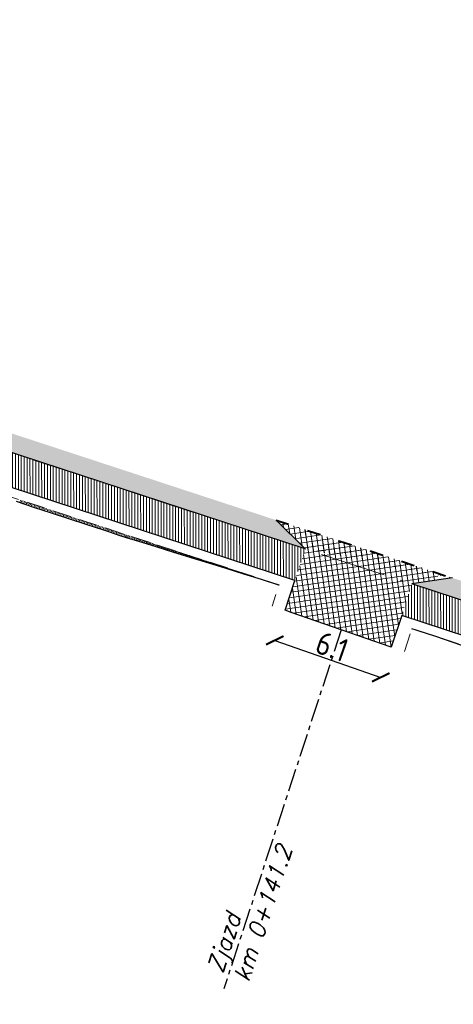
# Model space of a CAD drawing. Header units: metres. Extents: x 8431043 to 8456388, y 5766167 to 5771876.
# Tile 26 of 31: x 8434337 to 8434361, y 5770192 to 5770245. Entities that reach past the tile are written whole.
import ezdxf

# ---------------------------------------------------------------- set-up
doc = ezdxf.new("R2010")
doc.units = ezdxf.units.M
for name, pattern in [('4011', [6, 4, -2]), ('ACAD_ISO03W100', [30, 12, -18]), ('ACAD_ISO10W100', [18, 12, -3, 0, -3]), ('CENTER', [2, 1.25, -0.25, 0.25, -0.25]), ('CIĄGŁA', [0])]:
    doc.linetypes.add(name, pattern=pattern)
for name, color, linetype in [('C-DROGI-SYTUACJA', 7, 'Continuous'), ('C-DROGI-SYTUACJA-ETYKIETY', 1, 'Continuous'), ('DRO_Podzespół', 7, 'Continuous'), ('S-5_opis_Zjazd_ist_L', 7, 'Continuous')]:
    doc.layers.add(name, color=color, linetype=linetype)
for name, color, linetype, lineweight in [('hatch kostka', 210, 'Continuous', 9), ('kreskowanie skarp', 250, 'Continuous', 15), ('linia', 7, 'CIĄGŁA', 20), ('WYMIARY', 253, 'Continuous', 13), ('Zalacznik_3_Rowy DW837|Zalacznik_3_Rowy DW837|zdi pobocze', 250, '4011', 18), ('zdi krawężnik na trapezowy', 253, 'ACAD_ISO03W100', 40), ('zdi_obrzeze chodnikowe 8x30', 6, 'Continuous', 30)]:
    doc.layers.add(name, color=color, linetype=linetype, lineweight=lineweight)
doc.layers.add('hatch zdi chodniki', color=7, linetype='Continuous', lineweight=0, true_color=0x8345ba)
doc.styles.add('! romans poch 1.8 mm szer 1', font='romans.shx', dxfattribs={"oblique": 15, "height": 1.8})
doc.styles.add('ISOCP', font='geniso.shx')
doc.styles.add('własny_500', font='isocp.shx', dxfattribs={"width": 0.9, "height": 1.2})
doc.dimstyles.new('kopia własny 500', dxfattribs={"dimtxt": 1.2, "dimasz": 0.8, "dimexe": 0.1795, "dimexo": 0.0625, "dimgap": 0.09, "dimtad": 3, "dimdec": 1, "dimzin": 0, "dimdsep": 46, "dimtxsty": 'własny_500', "dimblk": 'ARCHTICK', "dimcen": 0.09, "dimaunit": 2, "dimadec": 4, "dimazin": 0, "dimtfac": 1, "dimtdec": 1, "dimtofl": 0, "dimtmove": 2, "dimatfit": 3, "dimldrblk": 'ARCHTICK', "dimfxl": 1, "dimtolj": 1, "dimtzin": 0, "dimarcsym": 0})
pattern_1 = [(8.367146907, (0, 0), (-0.041581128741, 0.282708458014), []), (98.367146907, (0, 0), (-0.282708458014, -0.041581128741), [])]

# ---------------------------------------------------------------- blocks, each defined once
blk = doc.blocks.new('_ARCHTICK')
at = {"color": 0, "linetype": 'ByBlock', "const_width": 0.15}
blk.add_lwpolyline([(-0.5, -0.5), (0.5, 0.5)], dxfattribs=at)
blk = doc.blocks.new('*D68')
at = {"layer": 'Defpoints', "color": 0, "transparency": 16777216}
for p in [(8434103.31, 5770299.555), (8434102.578, 5770297.403), (8434358.232, 5770212.869)]:
    blk.add_point(p, dxfattribs=at)
at = {"layer": 'WYMIARY', "color": 0, "lineweight": -2, "transparency": 16777216}
blk.add_line((8434102.578, 5770297.403), (8434103.31, 5770299.555), dxfattribs=at)
at = {"layer": 'WYMIARY', "color": 0, "lineweight": -2, "transparency": 16777216, "xscale": 0.75, "yscale": 0.75, "zscale": 0.75}
for p, rotation in [((8434103.31, 5770299.555), 71.21936853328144), ((8434102.578, 5770297.403), 251.2193685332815)]:
    blk.add_blockref('_ARCHTICK', p, dxfattribs=dict(at, rotation=rotation))
at = {"layer": 'WYMIARY', "color": 0, "transparency": 16777216, "insert": (8434102.267, 5770298.709), "char_height": 1.25, "attachment_point": 5, "rotation": 71.2194, "style": 'ISOCP'}
blk.add_mtext('\\A1;2.3', dxfattribs=at)
blk = doc.blocks.new('*D75')
at = {"layer": 'Defpoints', "color": 0, "transparency": 16777216}
for p in [(8434749.828, 5771876.32), (8434750.943, 5771875.576), (8432377.706, 5768319.94)]:
    blk.add_point(p, dxfattribs=at)
at = {"layer": 'WYMIARY', "color": 0, "lineweight": -2, "transparency": 16777216}
blk.add_line((8432378.821, 5768319.196), (8434750.943, 5771875.576), dxfattribs=at)
at = {"layer": 'WYMIARY', "color": 0, "lineweight": -2, "transparency": 16777216, "xscale": 0.75, "yscale": 0.75, "zscale": 0.75}
for p, rotation in [((8434750.943, 5771875.576), 56.29653123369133), ((8432378.821, 5768319.196), 236.2965312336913)]:
    blk.add_blockref('_ARCHTICK', p, dxfattribs=dict(at, rotation=rotation))
at = {"layer": 'WYMIARY', "color": 0, "transparency": 16777216, "insert": (8433564.287, 5770097.783), "char_height": 1.25, "attachment_point": 5, "rotation": 56.2965, "style": 'ISOCP'}
blk.add_mtext('\\A1;4274.9', dxfattribs=at)
blk = doc.blocks.new('*D77')
at = {"layer": 'Defpoints', "color": 0, "transparency": 16777216}
for p in [(8434351.883, 5770213.15), (8434357.664, 5770211.137), (8434357.093, 5770209.496)]:
    blk.add_point(p, dxfattribs=at)
at = {"layer": 'WYMIARY', "color": 0, "lineweight": -2, "transparency": 16777216}
blk.add_line((8434351.312, 5770211.509), (8434357.093, 5770209.496), dxfattribs=at)
at = {"layer": 'WYMIARY', "color": 0, "lineweight": -2, "transparency": 16777216, "xscale": 0.75, "yscale": 0.75, "zscale": 0.75}
for p, rotation in [((8434351.312, 5770211.509), 160.8033709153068), ((8434357.093, 5770209.496), 340.8033709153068)]:
    blk.add_blockref('_ARCHTICK', p, dxfattribs=dict(at, rotation=rotation))
at = {"layer": 'WYMIARY', "color": 0, "transparency": 16777216, "insert": (8434354.438, 5770211.178), "char_height": 1.25, "attachment_point": 5, "rotation": 340.8034, "style": 'ISOCP'}
blk.add_mtext('\\A1;6.1', dxfattribs=at)
blk = doc.blocks.new('*U80')
at = {"layer": 'C-DROGI-SYTUACJA', "color": 1, "linetype": 'ACAD_ISO10W100', "lineweight": 13, "ltscale": 0.3}
blk.add_line((8434372.966, 5770209.937), (8434304.064, 5770232.504), dxfattribs=at)
blk = doc.blocks.new('sdd')
at = {"layer": 'C-DROGI-SYTUACJA', "color": 7, "linetype": 'Continuous', "lineweight": -3}
blk.add_blockref('*U80', (0, 0), dxfattribs=at)
blk = doc.blocks.new('dfggg')
at = {"layer": 'S-5_opis_Zjazd_ist_L', "color": 1, "linetype": 'CENTER', "lineweight": -3}
blk.add_line((8434354.939, 5770212.083), (8434348.536, 5770192.532), dxfattribs=at)
at = {"layer": 'S-5_opis_Zjazd_ist_L', "color": 1, "linetype": 'Continuous', "lineweight": -3, "insert": (8434348.753, 5770193.239), "char_height": 0.9, "attachment_point": 4, "rotation": 71.8653, "style": '! romans poch 1.8 mm szer 1'}
blk.add_mtext('Zjazd\\Pkm 0+141.2', dxfattribs=at)

msp = doc.modelspace()

# ---------------------------------------------------------------- hatches: boundary and pattern name
at = {"layer": 'hatch kostka', "linetype": 'Continuous', "lineweight": 5, "true_color": 0xfecc66}
h = msp.add_hatch(dxfattribs=at)
h.set_pattern_fill('ANSI37', color=31, scale=0.09, angle=-36.6329)
h.set_pattern_definition(pattern_1)
edge = h.paths.add_edge_path()
edge.add_line((8434352.975, 5770216.485), (8434351.386, 5770218.057))
edge.add_line((8434351.386, 5770218.057), (8434361.004, 5770214.907))
h = msp.add_hatch(dxfattribs=at)
h.set_pattern_fill('ANSI37', color=31, scale=0.09, angle=-36.6329)
h.set_pattern_definition(pattern_1)
edge = h.paths.add_edge_path()
edge.add_arc((8434354.17, 5770217.14), 0.045, 241.9681, 348.5039, ccw=False)
edge.add_line((8434354.149, 5770217.1), (8434353.666, 5770216.258))
edge.add_line((8434353.666, 5770216.258), (8434358.792, 5770214.579))
edge.add_line((8434358.792, 5770214.579), (8434360.043, 5770214.765))
edge.add_line((8434360.043, 5770214.765), (8434360.263, 5770215.104))
edge.add_arc((8434360.29, 5770215.14), 0.045, 180, 233.5843, ccw=False)
edge.add_arc((8434360.29, 5770215.14), 0.045, 160.599, 180, ccw=False)
edge.add_line((8434360.248, 5770215.155), (8434354.214, 5770217.131))
edge = h.paths.add_edge_path()
edge.add_arc((8434354.17, 5770217.14), 0.045, 155.2267, 180, ccw=False)
edge.add_line((8434354.129, 5770217.159), (8434351.386, 5770218.057))
edge.add_line((8434351.386, 5770218.057), (8434352.975, 5770216.485))
edge.add_line((8434352.975, 5770216.485), (8434353.666, 5770216.258))
edge.add_line((8434353.666, 5770216.258), (8434354.149, 5770217.1))
edge.add_arc((8434354.17, 5770217.14), 0.045, 180, 241.9681, ccw=False)
h.paths.add_polyline_path([(8434353.983, 5770216.202), (8434356.532, 5770216.202), (8434354.065, 5770216.225), (8434354.463, 5770217.05)], flags=16)
h = msp.add_hatch(dxfattribs=at)
h.set_pattern_fill('ANSI37', color=31, scale=0.09, angle=-36.6329)
h.set_pattern_definition(pattern_1)
h.paths.add_polyline_path([(8434351.881, 5770213.147), (8434352.975, 5770216.485), (8434358.792, 5770214.579), (8434357.664, 5770211.137), (8434352.215, 5770213.029)])
at = {"layer": 'hatch zdi chodniki', "lineweight": 13, "transparency": 33554687}
h = msp.add_hatch(dxfattribs=at)
h.set_pattern_fill('DOTS', color=3, scale=0.13, style=0)
h.paths.add_polyline_path([(8434291.477, 5770237.592), (8434289.272, 5770237.22), (8434294.219, 5770235.709), (8434304.064, 5770232.504), (8434352.975, 5770216.485), (8434351.386, 5770218.057), (8434304.375, 5770233.454), (8434294.52, 5770236.663)])
h.paths.add_polyline_path([(8434266.018, 5770244.733), (8434265.639, 5770244.676), (8434266.015, 5770244.554)])
h.paths.add_polyline_path([(8434267.85, 5770245.01), (8434266.018, 5770244.733), (8434266.015, 5770244.554), (8434270.421, 5770243.126), (8434280.902, 5770239.775), (8434284.092, 5770238.801), (8434282.471, 5770240.342), (8434281.2, 5770240.73), (8434270.728, 5770244.077)])
h.paths.add_polyline_path([(8434149.083, 5770283.339), (8434146.907, 5770283.089), (8434157.392, 5770279.145), (8434183.652, 5770271.152), (8434226.176, 5770257.466), (8434259.239, 5770246.75), (8434257.644, 5770248.318), (8434226.484, 5770258.418), (8434183.951, 5770272.107), (8434157.714, 5770280.092)])
h.paths.add_polyline_path([(8434094.662, 5770300.267), (8434093.121, 5770301.888), (8434084.6, 5770304.97), (8434081.22, 5770305.98), (8434077.409, 5770307.545), (8434076.937, 5770306.658), (8434080.886, 5770305.036), (8434084.287, 5770304.02)])
h.paths.add_polyline_path([(8434101.584, 5770298.826), (8434099.363, 5770298.566), (8434102.578, 5770297.403), (8434143.622, 5770284.325), (8434142.025, 5770285.883), (8434102.9, 5770298.35)])
h.paths.add_polyline_path([(8434011.442, 5770340.526), (8434009.246, 5770340.649), (8434010.908, 5770339.677), (8434013.388, 5770338.368), (8434047.859, 5770319.647), (8434066.478, 5770310.954), (8434076.937, 5770306.658), (8434077.409, 5770307.545), (8434066.88, 5770311.87), (8434048.31, 5770320.54), (8434013.86, 5770339.25)])
h.paths.add_polyline_path([(8433893.006, 5770405.515), (8433891.889, 5770405.573), (8433905.229, 5770398.018), (8433905.33, 5770397.958), (8433905.528, 5770398.422), (8433905.48, 5770398.45)])
h.paths.add_polyline_path([(8433748.793, 5770512.117), (8433746.759, 5770513.046), (8433749.963, 5770509.073), (8433750.804, 5770508.222), (8433762.888, 5770493.325), (8433772.314, 5770482.022), (8433776.22, 5770478.9), (8433763.66, 5770493.96), (8433751.55, 5770508.89), (8433750.71, 5770509.74)])
h.paths.add_polyline_path([(8433722.133, 5770543.576), (8433721.656, 5770545.761), (8433699.12, 5770573.7), (8433684.56, 5770591.47), (8433678.06, 5770600.19), (8433665.01, 5770615.39), (8433650.72, 5770633.02), (8433646.54, 5770638.47), (8433641.4, 5770644.56), (8433638.24, 5770647.86), (8433633.92, 5770651.89), (8433628.93, 5770655.99), (8433625.45, 5770658.54), (8433620.64, 5770661.61), (8433615.52, 5770664.21), (8433611.16, 5770665.93), (8433605.98, 5770667.46), (8433600.42, 5770668.54), (8433595.22, 5770669.19), (8433591.69, 5770669.45), (8433588.3, 5770669.58), (8433585.73, 5770669.59), (8433584.66, 5770669.57), (8433578.02, 5770669.4), (8433570.07, 5770668.93), (8433535.02, 5770665.16), (8433485.31, 5770659.82), (8433471.71, 5770658.26), (8433462.94, 5770656.9), (8433452.67, 5770654.68), (8433445.44, 5770652.68), (8433437.08, 5770649.89), (8433430.89, 5770647.48), (8433422.58, 5770643.75), (8433415.28, 5770639.99), (8433407.52, 5770635.43), (8433399.86, 5770630.32), (8433394.21, 5770626.11), (8433389.06, 5770621.91), (8433384.92, 5770618.26), (8433379.84, 5770613.41), (8433375.1, 5770608.47), (8433369.83, 5770602.43), (8433366.47, 5770598.28), (8433360.39, 5770590.39), (8433330.15, 5770550.58), (8433325.4, 5770544.43), (8433322.62, 5770541.08), (8433319.22, 5770537.42), (8433315.34, 5770533.91), (8433311.49, 5770531.11), (8433308.5, 5770529.35), (8433305.18, 5770527.75), (8433300.92, 5770526.19), (8433296.07, 5770525.01), (8433292.33, 5770524.5), (8433289.92, 5770524.35), (8433287.56, 5770524.33), (8433283.49, 5770524.61), (8433278.75, 5770525.44), (8433274.38, 5770526.72), (8433271.03, 5770528.06), (8433267.26, 5770529.98), (8433263.73, 5770532.25), (8433259.5, 5770535.71), (8433256.42, 5770538.88), (8433255.372, 5770540.221), (8433254.831, 5770539.289), (8433255.665, 5770538.222), (8433258.823, 5770534.972), (8433263.141, 5770531.44), (8433266.761, 5770529.112), (8433270.617, 5770527.148), (8433274.053, 5770525.774), (8433278.523, 5770524.465), (8433283.369, 5770523.616), (8433287.53, 5770523.33), (8433289.955, 5770523.35), (8433292.429, 5770523.504), (8433296.256, 5770524.026), (8433301.211, 5770525.232), (8433305.57, 5770526.828), (8433308.972, 5770528.467), (8433312.039, 5770530.273), (8433315.971, 5770533.133), (8433319.923, 5770536.708), (8433323.372, 5770540.42), (8433326.181, 5770543.805), (8433330.944, 5770549.972), (8433361.184, 5770589.782), (8433367.255, 5770597.66), (8433370.596, 5770601.786), (8433375.838, 5770607.795), (8433380.546, 5770612.702), (8433385.596, 5770617.523), (8433389.707, 5770621.147), (8433394.825, 5770625.321), (8433400.437, 5770629.503), (8433408.051, 5770634.582), (8433415.763, 5770639.114), (8433423.014, 5770642.849), (8433431.276, 5770646.557), (8433437.42, 5770648.949), (8433445.732, 5770651.723), (8433452.909, 5770653.709), (8433463.122, 5770655.916), (8433471.844, 5770657.269), (8433485.42, 5770658.826), (8433535.127, 5770664.166), (8433570.153, 5770667.933), (8433577.874, 5770668.39), (8433592.619, 5770665.234), (8433598.335, 5770664.537), (8433606.412, 5770662.749), (8433611.111, 5770661.077), (8433616.22, 5770658.705), (8433620.647, 5770656.174), (8433628.138, 5770651.177), (8433630.683, 5770649.391), (8433643.107, 5770640.987), (8433645.761, 5770637.843), (8433649.935, 5770632.401), (8433664.242, 5770614.749), (8433677.279, 5770599.565), (8433683.772, 5770590.854), (8433698.344, 5770573.069)])
h.paths.add_polyline_path([(8433727.509, 5770538.504), (8433725.475, 5770539.433), (8433743.033, 5770517.666), (8433742.555, 5770519.85)])
h.paths.add_polyline_path([(8433804.671, 5770453.717), (8433807.358, 5770451.327), (8433816.902, 5770444.971), (8433867.591, 5770417.645), (8433884.716, 5770409.271), (8433884.037, 5770410.16), (8433867.82, 5770418.09), (8433817.16, 5770445.4)])
h.paths.add_polyline_path([(8434386.872, 5770204.269), (8434387.262, 5770205.19), (8434380.028, 5770208.307), (8434373.3, 5770210.88), (8434361.004, 5770214.907), (8434358.792, 5770214.579), (8434372.966, 5770209.937), (8434379.651, 5770207.381)])
h.paths.add_polyline_path([(8433975.043, 5770359.953), (8433974.8, 5770359.516), (8433982.782, 5770355.08), (8434001.014, 5770345.462), (8434003.204, 5770344.181), (8434001.72, 5770345.655), (8433983.02, 5770355.52)])
at = {"layer": 'hatch zdi chodniki', "lineweight": 5}
h = msp.add_hatch(dxfattribs=at)
h.set_pattern_fill('ANSI31', color=256, scale=0.05, angle=45, style=0)
h.paths.add_polyline_path([(8434283.566, 5770237.08), (8434284.092, 5770238.801), (8434280.902, 5770239.775), (8434270.421, 5770243.126), (8434266.015, 5770244.554), (8434265.975, 5770242.674), (8434269.87, 5770241.412), (8434280.365, 5770238.057)])
h.paths.add_polyline_path([(8434289.272, 5770237.22), (8434288.747, 5770235.498), (8434293.678, 5770233.992), (8434303.506, 5770230.793), (8434352.414, 5770214.774), (8434352.975, 5770216.485), (8434304.064, 5770232.504), (8434294.219, 5770235.709)])
h.paths.add_polyline_path([(8434386.169, 5770202.612), (8434386.872, 5770204.269), (8434379.651, 5770207.381), (8434372.966, 5770209.937), (8434358.792, 5770214.579), (8434358.232, 5770212.869), (8434372.364, 5770208.24), (8434378.973, 5770205.713)])

# ---------------------------------------------------------------- linework, layer by layer
at = {"layer": 'C-DROGI-SYTUACJA', "color": 1, "linetype": 'ACAD_ISO10W100', "lineweight": 13, "ltscale": 0.3}
msp.add_line((8434372.966, 5770209.937), (8434304.064, 5770232.504), dxfattribs=at)
at = {"layer": 'DRO_Podzespół'}
for points in [[(8434351.539, 5770214.512), (8434351.533, 5770214.514), (8434350.583, 5770214.825), (8434349.627, 5770215.12), (8434348.672, 5770215.416), (8434347.716, 5770215.711), (8434346.761, 5770216.006), (8434345.805, 5770216.302), (8434344.85, 5770216.597), (8434343.894, 5770216.892), (8434343.232, 5770217.097), (8434342.94, 5770217.192), (8434342.27, 5770217.412), (8434341.989, 5770217.502), (8434341.039, 5770217.813), (8434340.088, 5770218.124), (8434339.138, 5770218.436), (8434338.188, 5770218.749), (8434337.24, 5770219.066)], [(8434361.979, 5770211.065), (8434361.035, 5770211.397), (8434360.092, 5770211.729), (8434359.137, 5770212.026), (8434359.014, 5770212.063), (8434358.782, 5770212.139)]]:
    msp.add_lwpolyline(points, dxfattribs=at)
at = {"layer": 'kreskowanie skarp'}
for p, q in [((8434337.453, 5770219.148), (8434337.43, 5770219.079)), ((8434337.522, 5770219.125), (8434337.477, 5770218.987)), ((8434337.592, 5770219.103), (8434337.569, 5770219.033)), ((8434337.662, 5770219.08), (8434337.616, 5770218.94)), ((8434337.732, 5770219.057), (8434337.709, 5770218.987)), ((8434337.802, 5770219.034), (8434337.756, 5770218.893)), ((8434337.873, 5770219.011), (8434337.849, 5770218.94)), ((8434337.943, 5770218.988), (8434337.897, 5770218.846)), ((8434338.014, 5770218.964), (8434337.991, 5770218.893)), ((8434338.085, 5770218.941), (8434338.039, 5770218.799)), ((8434338.157, 5770218.918), (8434338.133, 5770218.846)), ((8434338.228, 5770218.894), (8434338.181, 5770218.751)), ((8434338.3, 5770218.871), (8434338.276, 5770218.799)), ((8434338.371, 5770218.847), (8434338.325, 5770218.704)), ((8434338.443, 5770218.824), (8434338.42, 5770218.752)), ((8434338.515, 5770218.8), (8434338.468, 5770218.657)), ((8434338.587, 5770218.777), (8434338.563, 5770218.705)), ((8434338.659, 5770218.753), (8434338.612, 5770218.609)), ((8434338.731, 5770218.73), (8434338.707, 5770218.658)), ((8434338.803, 5770218.706), (8434338.756, 5770218.562)), ((8434338.875, 5770218.682), (8434338.852, 5770218.61)), ((8434338.948, 5770218.659), (8434338.9, 5770218.514)), ((8434339.02, 5770218.635), (8434338.996, 5770218.563)), ((8434339.092, 5770218.611), (8434339.045, 5770218.466)), ((8434339.165, 5770218.587), (8434339.141, 5770218.515)), ((8434339.237, 5770218.564), (8434339.19, 5770218.419)), ((8434339.31, 5770218.54), (8434339.286, 5770218.467)), ((8434339.382, 5770218.516), (8434339.335, 5770218.371)), ((8434339.455, 5770218.492), (8434339.431, 5770218.42)), ((8434339.527, 5770218.469), (8434339.48, 5770218.324)), ((8434339.6, 5770218.445), (8434339.576, 5770218.372)), ((8434339.672, 5770218.421), (8434339.625, 5770218.276)), ((8434339.745, 5770218.398), (8434339.721, 5770218.325)), ((8434339.817, 5770218.374), (8434339.77, 5770218.229)), ((8434339.89, 5770218.35), (8434339.866, 5770218.277)), ((8434339.962, 5770218.326), (8434339.915, 5770218.181)), ((8434340.035, 5770218.303), (8434340.011, 5770218.23)), ((8434340.107, 5770218.279), (8434340.06, 5770218.134)), ((8434340.18, 5770218.255), (8434340.156, 5770218.183)), ((8434340.252, 5770218.231), (8434340.205, 5770218.086)), ((8434340.325, 5770218.208), (8434340.301, 5770218.135)), ((8434340.397, 5770218.184), (8434340.35, 5770218.039)), ((8434340.47, 5770218.16), (8434340.446, 5770218.088)), ((8434340.543, 5770218.136), (8434340.495, 5770217.991)), ((8434340.615, 5770218.113), (8434340.591, 5770218.04)), ((8434340.688, 5770218.089), (8434340.64, 5770217.944)), ((8434340.76, 5770218.065), (8434340.736, 5770217.993)), ((8434340.833, 5770218.041), (8434340.785, 5770217.896)), ((8434340.905, 5770218.018), (8434340.881, 5770217.945)), ((8434340.978, 5770217.994), (8434340.93, 5770217.849)), ((8434341.05, 5770217.97), (8434341.026, 5770217.898)), ((8434341.123, 5770217.946), (8434341.075, 5770217.801)), ((8434341.195, 5770217.923), (8434341.171, 5770217.85)), ((8434341.268, 5770217.899), (8434341.22, 5770217.754)), ((8434341.34, 5770217.875), (8434341.316, 5770217.803)), ((8434341.413, 5770217.851), (8434341.365, 5770217.706)), ((8434341.485, 5770217.828), (8434341.461, 5770217.755)), ((8434341.558, 5770217.804), (8434341.51, 5770217.659)), ((8434341.63, 5770217.78), (8434341.606, 5770217.708)), ((8434341.703, 5770217.756), (8434341.655, 5770217.611)), ((8434341.775, 5770217.733), (8434341.751, 5770217.66)), ((8434341.848, 5770217.709), (8434341.8, 5770217.564)), ((8434341.92, 5770217.685), (8434341.896, 5770217.613)), ((8434341.993, 5770217.661), (8434341.945, 5770217.516)), ((8434342.065, 5770217.638), (8434342.041, 5770217.565)), ((8434342.137, 5770217.614), (8434342.09, 5770217.47)), ((8434342.209, 5770217.59), (8434342.186, 5770217.518)), ((8434342.281, 5770217.567), (8434342.234, 5770217.424)), ((8434342.353, 5770217.543), (8434342.329, 5770217.472)), ((8434342.424, 5770217.52), (8434342.377, 5770217.377)), ((8434342.496, 5770217.497), (8434342.472, 5770217.425)), ((8434342.567, 5770217.473), (8434342.52, 5770217.33)), ((8434342.639, 5770217.45), (8434342.615, 5770217.378)), ((8434342.711, 5770217.426), (8434342.664, 5770217.283)), ((8434342.782, 5770217.403), (8434342.759, 5770217.331)), ((8434342.854, 5770217.379), (8434342.807, 5770217.236)), ((8434342.925, 5770217.356), (8434342.902, 5770217.284)), ((8434342.997, 5770217.332), (8434342.95, 5770217.189)), ((8434343.068, 5770217.309), (8434343.045, 5770217.237)), ((8434343.14, 5770217.286), (8434343.093, 5770217.142)), ((8434343.157, 5770217.12), (8434343.204, 5770217.264)), ((8434343.276, 5770217.241), (8434343.229, 5770217.098)), ((8434343.293, 5770217.077), (8434343.34, 5770217.22)), ((8434343.411, 5770217.197), (8434343.364, 5770217.056)), ((8434343.48, 5770217.174), (8434343.458, 5770217.104)), ((8434343.55, 5770217.151), (8434343.504, 5770217.013)), ((8434343.619, 5770217.129), (8434343.596, 5770217.06)), ((8434343.687, 5770217.106), (8434343.642, 5770216.97)), ((8434343.754, 5770217.084), (8434343.732, 5770217.017)), ((8434343.821, 5770217.062), (8434343.777, 5770216.928)), ((8434343.888, 5770217.041), (8434343.866, 5770216.974)), ((8434343.954, 5770217.019), (8434343.911, 5770216.887)), ((8434344.019, 5770216.998), (8434343.998, 5770216.932)), ((8434344.084, 5770216.976), (8434344.042, 5770216.847)), ((8434344.148, 5770216.955), (8434344.127, 5770216.891)), ((8434344.212, 5770216.934), (8434344.17, 5770216.807)), ((8434344.275, 5770216.914), (8434344.255, 5770216.85)), ((8434344.338, 5770216.893), (8434344.297, 5770216.768)), ((8434344.4, 5770216.873), (8434344.38, 5770216.811)), ((8434344.462, 5770216.853), (8434344.422, 5770216.729)), ((8434344.523, 5770216.833), (8434344.503, 5770216.771)), ((8434344.584, 5770216.813), (8434344.544, 5770216.691)), ((8434344.644, 5770216.793), (8434344.624, 5770216.733)), ((8434344.704, 5770216.773), (8434344.664, 5770216.654)), ((8434344.763, 5770216.754), (8434344.743, 5770216.695)), ((8434344.821, 5770216.735), (8434344.783, 5770216.618)), ((8434344.88, 5770216.716), (8434344.861, 5770216.658)), ((8434344.937, 5770216.697), (8434344.899, 5770216.582)), ((8434344.994, 5770216.678), (8434344.976, 5770216.621)), ((8434345.051, 5770216.66), (8434345.014, 5770216.546)), ((8434345.107, 5770216.641), (8434345.089, 5770216.585)), ((8434345.163, 5770216.623), (8434345.127, 5770216.511)), ((8434345.219, 5770216.605), (8434345.2, 5770216.549)), ((8434345.273, 5770216.587), (8434345.238, 5770216.477)), ((8434345.328, 5770216.569), (8434345.31, 5770216.515)), ((8434345.382, 5770216.551), (8434345.346, 5770216.443)), ((8434345.435, 5770216.534), (8434345.418, 5770216.48)), ((8434345.488, 5770216.516), (8434345.454, 5770216.41)), ((8434345.541, 5770216.499), (8434345.524, 5770216.447)), ((8434345.593, 5770216.482), (8434345.559, 5770216.378)), ((8434345.645, 5770216.465), (8434345.628, 5770216.413)), ((8434345.696, 5770216.448), (8434345.663, 5770216.346)), ((8434345.747, 5770216.432), (8434345.731, 5770216.381)), ((8434345.798, 5770216.415), (8434345.765, 5770216.314)), ((8434345.848, 5770216.399), (8434345.831, 5770216.349)), ((8434345.897, 5770216.382), (8434345.865, 5770216.283)), ((8434345.947, 5770216.366), (8434345.93, 5770216.317)), ((8434345.995, 5770216.35), (8434345.963, 5770216.253)), ((8434346.044, 5770216.334), (8434346.028, 5770216.286)), ((8434346.092, 5770216.319), (8434346.06, 5770216.223)), ((8434346.139, 5770216.303), (8434346.124, 5770216.256)), ((8434346.187, 5770216.288), (8434346.156, 5770216.193)), ((8434346.234, 5770216.272), (8434346.218, 5770216.226)), ((8434346.28, 5770216.257), (8434346.25, 5770216.164)), ((8434346.326, 5770216.242), (8434346.311, 5770216.196)), ((8434346.372, 5770216.227), (8434346.342, 5770216.136)), ((8434346.417, 5770216.212), (8434346.402, 5770216.167)), ((8434346.462, 5770216.198), (8434346.432, 5770216.108)), ((8434346.506, 5770216.183), (8434346.492, 5770216.138)), ((8434346.551, 5770216.169), (8434346.522, 5770216.08)), ((8434346.594, 5770216.154), (8434346.58, 5770216.11)), ((8434346.638, 5770216.14), (8434346.609, 5770216.053)), ((8434346.681, 5770216.126), (8434346.667, 5770216.083)), ((8434346.724, 5770216.112), (8434346.696, 5770216.026)), ((8434346.766, 5770216.098), (8434346.752, 5770216.056)), ((8434346.808, 5770216.084), (8434346.78, 5770216)), ((8434346.85, 5770216.071), (8434346.836, 5770216.029)), ((8434346.891, 5770216.057), (8434346.864, 5770215.974)), ((8434346.932, 5770216.044), (8434346.918, 5770216.003)), ((8434346.972, 5770216.03), (8434346.946, 5770215.949)), ((8434347.013, 5770216.017), (8434347, 5770215.977)), ((8434347.053, 5770216.004), (8434347.027, 5770215.924)), ((8434347.092, 5770215.991), (8434347.079, 5770215.951)), ((8434347.132, 5770215.978), (8434347.106, 5770215.9)), ((8434347.171, 5770215.965), (8434347.158, 5770215.926)), ((8434347.209, 5770215.953), (8434347.184, 5770215.876)), ((8434347.248, 5770215.94), (8434347.235, 5770215.902)), ((8434347.286, 5770215.928), (8434347.261, 5770215.852)), ((8434347.323, 5770215.915), (8434347.311, 5770215.878)), ((8434347.361, 5770215.903), (8434347.336, 5770215.828)), ((8434347.398, 5770215.891), (8434347.385, 5770215.854)), ((8434347.434, 5770215.879), (8434347.41, 5770215.806)), ((8434347.471, 5770215.867), (8434347.459, 5770215.831)), ((8434347.507, 5770215.855), (8434347.483, 5770215.783)), ((8434347.543, 5770215.844), (8434347.531, 5770215.808)), ((8434347.578, 5770215.832), (8434347.555, 5770215.761)), ((8434347.614, 5770215.82), (8434347.602, 5770215.785)), ((8434347.649, 5770215.809), (8434347.626, 5770215.739)), ((8434347.683, 5770215.798), (8434347.672, 5770215.763)), ((8434347.718, 5770215.786), (8434347.695, 5770215.718)), ((8434347.752, 5770215.775), (8434347.741, 5770215.741)), ((8434347.785, 5770215.764), (8434347.763, 5770215.696)), ((8434347.819, 5770215.753), (8434347.808, 5770215.72)), ((8434347.852, 5770215.742), (8434347.83, 5770215.676)), ((8434347.885, 5770215.731), (8434347.874, 5770215.698)), ((8434347.918, 5770215.721), (8434347.897, 5770215.655)), ((8434347.95, 5770215.71), (8434347.94, 5770215.678)), ((8434347.983, 5770215.7), (8434347.961, 5770215.635)), ((8434348.014, 5770215.689), (8434348.004, 5770215.657)), ((8434348.046, 5770215.679), (8434348.025, 5770215.615)), ((8434348.077, 5770215.668), (8434348.067, 5770215.637)), ((8434348.108, 5770215.658), (8434348.088, 5770215.596)), ((8434348.139, 5770215.648), (8434348.129, 5770215.617)), ((8434348.17, 5770215.638), (8434348.15, 5770215.577)), ((8434348.2, 5770215.628), (8434348.19, 5770215.598)), ((8434348.23, 5770215.618), (8434348.211, 5770215.558)), ((8434348.26, 5770215.609), (8434348.25, 5770215.579)), ((8434348.29, 5770215.599), (8434348.27, 5770215.54)), ((8434348.319, 5770215.589), (8434348.309, 5770215.56)), ((8434348.348, 5770215.58), (8434348.329, 5770215.522)), ((8434348.377, 5770215.57), (8434348.368, 5770215.541)), ((8434348.406, 5770215.561), (8434348.387, 5770215.504)), ((8434348.434, 5770215.552), (8434348.425, 5770215.523)), ((8434348.462, 5770215.542), (8434348.444, 5770215.486)), ((8434348.49, 5770215.533), (8434348.481, 5770215.505)), ((8434348.518, 5770215.524), (8434348.5, 5770215.469)), ((8434348.545, 5770215.515), (8434348.536, 5770215.488)), ((8434348.572, 5770215.506), (8434348.554, 5770215.452)), ((8434348.599, 5770215.498), (8434348.59, 5770215.471)), ((8434348.626, 5770215.489), (8434348.609, 5770215.435)), ((8434348.653, 5770215.48), (8434348.644, 5770215.454)), ((8434348.679, 5770215.471), (8434348.662, 5770215.419)), ((8434348.705, 5770215.463), (8434348.696, 5770215.437)), ((8434348.731, 5770215.454), (8434348.714, 5770215.403)), ((8434348.757, 5770215.446), (8434348.748, 5770215.42)), ((8434348.782, 5770215.438), (8434348.765, 5770215.387)), ((8434348.807, 5770215.429), (8434348.799, 5770215.404)), ((8434348.832, 5770215.421), (8434348.816, 5770215.371)), ((8434348.857, 5770215.413), (8434348.849, 5770215.388)), ((8434348.882, 5770215.405), (8434348.866, 5770215.356)), ((8434348.906, 5770215.397), (8434348.898, 5770215.373)), ((8434348.93, 5770215.389), (8434348.914, 5770215.341)), ((8434348.954, 5770215.381), (8434348.946, 5770215.357)), ((8434348.978, 5770215.373), (8434348.963, 5770215.326)), ((8434349.002, 5770215.366), (8434348.994, 5770215.342)), ((8434349.025, 5770215.358), (8434349.01, 5770215.311)), ((8434349.048, 5770215.35), (8434349.041, 5770215.327)), ((8434349.071, 5770215.343), (8434349.056, 5770215.297)), ((8434349.094, 5770215.335), (8434349.087, 5770215.313)), ((8434349.117, 5770215.328), (8434349.102, 5770215.283)), ((8434349.139, 5770215.321), (8434349.132, 5770215.298)), ((8434349.162, 5770215.313), (8434349.147, 5770215.269)), ((8434349.184, 5770215.306), (8434349.176, 5770215.284)), ((8434349.206, 5770215.299), (8434349.191, 5770215.255)), ((8434349.227, 5770215.292), (8434349.22, 5770215.27)), ((8434349.249, 5770215.285), (8434349.235, 5770215.242)), ((8434349.27, 5770215.278), (8434349.263, 5770215.256)), ((8434349.291, 5770215.271), (8434349.277, 5770215.228)), ((8434349.312, 5770215.264), (8434349.305, 5770215.243)), ((8434349.333, 5770215.257), (8434349.32, 5770215.215)), ((8434349.354, 5770215.25), (8434349.347, 5770215.23)), ((8434349.374, 5770215.244), (8434349.361, 5770215.203)), ((8434349.395, 5770215.237), (8434349.388, 5770215.217)), ((8434349.415, 5770215.23), (8434349.402, 5770215.19)), ((8434349.435, 5770215.224), (8434349.428, 5770215.204)), ((8434349.455, 5770215.217), (8434349.442, 5770215.178)), ((8434349.474, 5770215.211), (8434349.468, 5770215.191)), ((8434349.494, 5770215.205), (8434349.481, 5770215.166)), ((8434349.513, 5770215.198), (8434349.507, 5770215.179)), ((8434349.532, 5770215.192), (8434349.52, 5770215.154)), ((8434349.551, 5770215.186), (8434349.545, 5770215.167)), ((8434349.57, 5770215.18), (8434349.558, 5770215.142)), ((8434349.589, 5770215.173), (8434349.583, 5770215.155)), ((8434349.607, 5770215.167), (8434349.595, 5770215.13)), ((8434349.626, 5770215.161), (8434349.62, 5770215.143)), ((8434349.644, 5770215.155), (8434349.632, 5770215.119)), ((8434349.662, 5770215.149), (8434349.656, 5770215.131)), ((8434349.68, 5770215.144), (8434349.668, 5770215.108)), ((8434349.698, 5770215.138), (8434349.692, 5770215.12)), ((8434349.715, 5770215.132), (8434349.704, 5770215.097)), ((8434349.733, 5770215.126), (8434349.727, 5770215.109)), ((8434349.75, 5770215.121), (8434349.739, 5770215.086)), ((8434349.767, 5770215.115), (8434349.762, 5770215.098)), ((8434349.784, 5770215.109), (8434349.773, 5770215.075)), ((8434349.801, 5770215.104), (8434349.796, 5770215.087)), ((8434349.818, 5770215.098), (8434349.807, 5770215.065)), ((8434349.835, 5770215.093), (8434349.829, 5770215.076)), ((8434349.851, 5770215.088), (8434349.84, 5770215.055)), ((8434349.867, 5770215.082), (8434349.862, 5770215.066)), ((8434349.884, 5770215.077), (8434349.873, 5770215.044)), ((8434349.9, 5770215.072), (8434349.894, 5770215.056)), ((8434349.916, 5770215.066), (8434349.905, 5770215.035)), ((8434349.931, 5770215.061), (8434349.926, 5770215.045)), ((8434349.947, 5770215.056), (8434349.937, 5770215.025)), ((8434349.963, 5770215.051), (8434349.958, 5770215.035)), ((8434349.978, 5770215.046), (8434349.968, 5770215.015)), ((8434349.993, 5770215.041), (8434349.988, 5770215.026)), ((8434350.009, 5770215.036), (8434349.999, 5770215.006)), ((8434350.024, 5770215.031), (8434350.019, 5770215.016)), ((8434350.038, 5770215.026), (8434350.029, 5770214.996)), ((8434350.053, 5770215.021), (8434350.048, 5770215.007)), ((8434350.068, 5770215.017), (8434350.058, 5770214.987)), ((8434350.082, 5770215.012), (8434350.078, 5770214.997)), ((8434350.097, 5770215.007), (8434350.087, 5770214.978)), ((8434350.111, 5770215.002), (8434350.107, 5770214.988)), ((8434350.125, 5770214.998), (8434350.116, 5770214.969)), ((8434350.139, 5770214.993), (8434350.135, 5770214.979)), ((8434350.153, 5770214.989), (8434350.144, 5770214.961)), ((8434350.167, 5770214.984), (8434350.163, 5770214.97)), ((8434350.181, 5770214.979), (8434350.172, 5770214.952)), ((8434350.258, 5770214.954), (8434350.253, 5770214.941)), ((8434350.334, 5770214.929), (8434350.326, 5770214.905)), ((8434350.409, 5770214.905), (8434350.405, 5770214.893)), ((8434350.484, 5770214.88), (8434350.477, 5770214.858)), ((8434350.558, 5770214.856), (8434350.555, 5770214.845)), ((8434350.632, 5770214.832), (8434350.625, 5770214.811)), ((8434350.706, 5770214.808), (8434350.703, 5770214.797)), ((8434350.78, 5770214.783), (8434350.773, 5770214.763)), ((8434350.854, 5770214.759), (8434350.85, 5770214.749)), ((8434350.928, 5770214.735), (8434350.921, 5770214.714)), ((8434351.002, 5770214.711), (8434350.998, 5770214.7)), ((8434351.076, 5770214.686), (8434351.069, 5770214.666)), ((8434351.15, 5770214.662), (8434351.146, 5770214.652)), ((8434351.223, 5770214.638), (8434351.217, 5770214.617)), ((8434351.297, 5770214.614), (8434351.294, 5770214.604)), ((8434351.371, 5770214.59), (8434351.365, 5770214.569)), ((8434358.86, 5770212.137), (8434358.856, 5770212.127)), ((8434358.953, 5770212.106), (8434358.946, 5770212.084)), ((8434359.048, 5770212.075), (8434359.044, 5770212.065)), ((8434359.142, 5770212.045), (8434359.136, 5770212.026)), ((8434359.234, 5770212.014), (8434359.231, 5770212.006)), ((8434359.326, 5770211.984), (8434359.321, 5770211.969)), ((8434359.417, 5770211.955), (8434359.414, 5770211.948)), ((8434359.507, 5770211.925), (8434359.503, 5770211.912)), ((8434359.596, 5770211.896), (8434359.595, 5770211.89)), ((8434359.685, 5770211.867), (8434359.682, 5770211.857)), ((8434359.774, 5770211.838), (8434359.772, 5770211.833)), ((8434359.861, 5770211.809), (8434359.859, 5770211.802)), ((8434359.948, 5770211.781), (8434359.947, 5770211.777)), ((8434360.034, 5770211.752), (8434360.033, 5770211.747)), ((8434360.12, 5770211.724), (8434360.119, 5770211.722)), ((8434360.205, 5770211.696), (8434360.203, 5770211.69)), ((8434360.292, 5770211.668), (8434360.291, 5770211.664)), ((8434360.379, 5770211.639), (8434360.376, 5770211.629)), ((8434360.468, 5770211.61), (8434360.466, 5770211.604)), ((8434360.557, 5770211.581), (8434360.552, 5770211.567)), ((8434360.647, 5770211.552), (8434360.645, 5770211.544)), ((8434360.738, 5770211.522), (8434360.733, 5770211.504)), ((8434360.831, 5770211.491), (8434360.827, 5770211.481)), ((8434360.924, 5770211.461), (8434360.917, 5770211.439)), ((8434361.018, 5770211.43), (8434361.014, 5770211.418))]:
    msp.add_line(p, q, dxfattribs=at)
at = {"layer": 'Zalacznik_3_Rowy DW837|Zalacznik_3_Rowy DW837|zdi pobocze', "ltscale": 0.25, "flags": 128}
for points in [[(8434289.311, 5770234.803), (8434293.527, 5770233.515), (8434303.35, 5770230.317), (8434351.546, 5770214.532), (8434351.168, 5770213.38)], [(8434358.379, 5770210.908), (8434358.789, 5770212.16), (8434372.196, 5770207.769), (8434378.785, 5770205.25), (8434385.974, 5770202.152)]]:
    msp.add_lwpolyline(points, dxfattribs=at)
at = {"layer": 'zdi krawężnik na trapezowy', "color": 19, "ltscale": 0.06, "true_color": 0x64211f, "flags": 128}
msp.add_lwpolyline([(8434351.386, 5770218.057), (8434361.004, 5770214.907)], dxfattribs=at)
at = {"layer": 'zdi_obrzeze chodnikowe 8x30', "flags": 128}
for points in [[(8434352.975, 5770216.485), (8434304.064, 5770232.504), (8434294.219, 5770235.709), (8434289.272, 5770237.22)], [(8434352.414, 5770214.774), (8434303.506, 5770230.793), (8434293.678, 5770233.992), (8434288.747, 5770235.498)], [(8434352.975, 5770216.485), (8434351.386, 5770218.057)], [(8434361.004, 5770214.907), (8434358.792, 5770214.579)], [(8434351.881, 5770213.147), (8434352.414, 5770214.774)], [(8434386.872, 5770204.269), (8434379.651, 5770207.381), (8434372.966, 5770209.937), (8434358.792, 5770214.579)], [(8434358.232, 5770212.869), (8434357.664, 5770211.137), (8434352.215, 5770213.029), (8434351.881, 5770213.147)], [(8434386.169, 5770202.612), (8434378.973, 5770205.713), (8434372.364, 5770208.24), (8434358.232, 5770212.869)]]:
    msp.add_lwpolyline(points, dxfattribs=at)

# ---------------------------------------------------------------- block references
at = {"layer": 'C-DROGI-SYTUACJA-ETYKIETY'}
msp.add_blockref('dfggg', (0, 0), dxfattribs=at)
at = {"layer": 'linia', "color": 4, "lineweight": 35}
msp.add_blockref('sdd', (0, 0), dxfattribs=at)

# ---------------------------------------------------------------- dimensions: what is measured, and where the dimension line sits
at = {"layer": 'WYMIARY', "color": 5}
for p1, p2, distance, picture, middle in [((8432377.706, 5768319.94), (8434749.828, 5771876.32), -1.34, '*D75', (8433564.287, 5770097.783)), ((8434351.883, 5770213.15), (8434357.664, 5770211.137), -1.737, '*D77', (8434354.438, 5770211.178))]:
    dim = msp.add_aligned_dim(p1=p1, p2=p2, distance=distance, dimstyle='kopia własny 500', override={"dimtxt": 1.25, "dimasz": 0.75, "dimtxsty": 'ISOCP', "dimse1": 1, "dimse2": 1, "dimtmove": 1}, dxfattribs=at)
    dim.commit()
    dim.dimension.update_dxf_attribs({"geometry": picture, "text_midpoint": middle})
dim = msp.add_linear_dim(base=(8434103.31, 5770299.555), p1=(8434102.578, 5770297.403), p2=(8434358.232, 5770212.869), angle=71.2194, dimstyle='kopia własny 500', override={"dimtxt": 1.25, "dimasz": 0.75, "dimtxsty": 'ISOCP', "dimse1": 1, "dimse2": 1, "dimtmove": 1}, dxfattribs=at)
dim.commit()
dim.dimension.update_dxf_attribs({"geometry": '*D68', "text_midpoint": (8434102.267, 5770298.709)})

doc.saveas('drawing.dxf')
